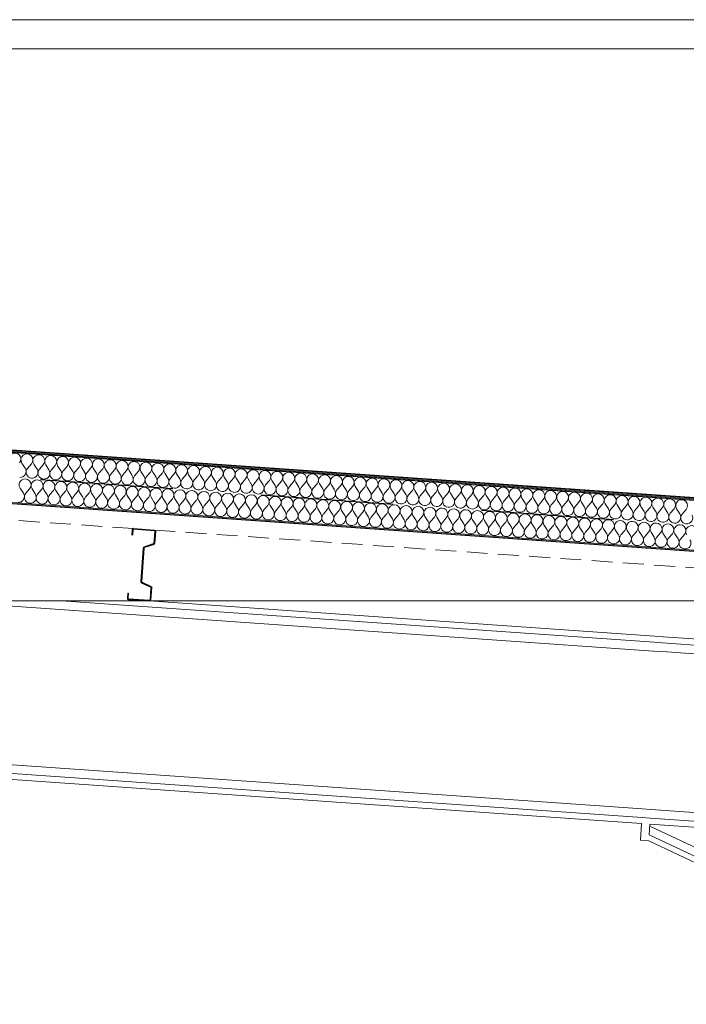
# Model space of a CAD drawing. Header units: millimetres. Extents: x 30792 to 66615, y -300 to 6970.
# Tile 42 of 58: x 60870 to 62466, y 4577 to 6935. Entities that reach past the tile are written whole.
import ezdxf

# ---------------------------------------------------------------- set-up
doc = ezdxf.new("R2010")
doc.units = ezdxf.units.MM
doc.header["$MEASUREMENT"] = 0
for name, pattern in [('Discontinu', [529.166651, 317.499995, -211.666656]), ('Pointillé', [75, 50, -25]), ('Wipeout_Contour', [1000, 0, -1000])]:
    doc.linetypes.add(name, pattern=pattern)
for name, color, linetype in [('Finitions - Etanchéité.5-Etanchéité', 7, 'Continuous'), ('Métal _ Bardage.Charp_Couv_Bard_Métal', 7, 'Continuous'), ('Métal _ Charpente Couverture.Charp_Couv_Bard_Métal', 7, 'Continuous'), ('Métal _ Charpente.Charp_Couv_Bard_Métal', 7, 'Continuous'), ('Nouveau_Métal _ Finitions.Charp_Couv_Bard_Méta', 7, 'Continuous')]:
    doc.layers.add(name, color=color, linetype=linetype)

# ---------------------------------------------------------------- blocks, each defined once
blk = doc.blocks.new('*X38')
at = {"layer": 'Finitions - Etanchéité.5-Etanchéité', "linetype": 'Continuous', "lineweight": 15, "true_color": 0x2e45b3}
blk.add_hatch(color=175, dxfattribs=at).paths.add_polyline_path([(63618.3, 5705.5), (63618.3, 5707.5), (48778.3, 6745.3), (48778.3, 6743.3)])
blk = doc.blocks.new('*X39')
at = {"layer": 'Finitions - Etanchéité.5-Etanchéité', "linetype": 'Continuous', "lineweight": 15, "true_color": 0x6a6a6a}
blk.add_hatch(color=251, dxfattribs=at).paths.add_polyline_path([(63618.3, 5707.5), (63618.3, 5709.5), (48778.3, 6747.3), (48778.3, 6745.3)])
blk = doc.blocks.new('*X40')
at = {"layer": 'Finitions - Etanchéité.5-Etanchéité', "linetype": 'Continuous', "lineweight": 15, "true_color": 0xe8e8e8}
blk.add_hatch(color=254, dxfattribs=at).paths.add_polyline_path([(63618.3, 5709.5), (63618.3, 5711.6), (48778.3, 6749.3), (48778.3, 6747.3)])
blk = doc.blocks.new('*X41')
at = {"layer": 'Finitions - Etanchéité.5-Etanchéité', "color": 2, "linetype": 'Continuous', "lineweight": 15, "true_color": 0xfee600}
for p, q in [((60875.1, 5873), (60882.9, 5861)), ((60897.9, 5871.4), (60888.6, 5860.6)), ((60903.6, 5871), (60911.4, 5859)), ((60926.4, 5869.4), (60917.1, 5858.6)), ((60932.1, 5869), (60939.9, 5857)), ((60954.9, 5867.4), (60945.6, 5856.6)), ((60960.6, 5867), (60968.4, 5855)), ((60983.4, 5865.4), (60974.1, 5854.6)), ((60989.1, 5865), (60996.9, 5853)), ((61011.9, 5863.4), (61002.6, 5852.6)), ((61017.6, 5863.1), (61025.4, 5851.1)), ((61040.4, 5861.5), (61031.1, 5850.7)), ((61046.1, 5861.1), (61053.9, 5849.1)), ((61068.9, 5859.5), (61059.6, 5848.7)), ((61074.6, 5859.1), (61082.4, 5847.1)), ((61097.4, 5857.5), (61088.1, 5846.7)), ((61103.1, 5857.1), (61110.9, 5845.1)), ((61125.9, 5855.5), (61116.6, 5844.7)), ((61131.6, 5855.1), (61139.4, 5843.1)), ((61154.4, 5853.5), (61145.1, 5842.7)), ((61160.1, 5853.1), (61167.9, 5841.1)), ((61182.9, 5851.5), (61173.6, 5840.7)), ((61188.6, 5851.1), (61196.4, 5839.1)), ((61211.4, 5849.5), (61202.1, 5838.7)), ((61217.1, 5849.1), (61224.9, 5837.1)), ((61239.9, 5847.5), (61230.6, 5836.7)), ((61245.6, 5847.1), (61253.4, 5835.1)), ((61268.4, 5845.5), (61259.1, 5834.7)), ((61274.1, 5845.1), (61281.9, 5833.1)), ((61296.9, 5843.5), (61287.6, 5832.7)), ((61302.6, 5843.1), (61310.4, 5831.1)), ((61325.4, 5841.5), (61316.1, 5830.7)), ((61331.1, 5841.1), (61338.9, 5829.1)), ((61353.9, 5839.5), (61344.6, 5828.7)), ((61359.6, 5839.1), (61367.4, 5827.1)), ((61382.4, 5837.5), (61373.1, 5826.7)), ((61388.1, 5837.1), (61395.9, 5825.1)), ((61410.9, 5835.5), (61401.6, 5824.7)), ((61416.6, 5835.1), (61424.4, 5823.1)), ((61439.4, 5833.6), (61430.1, 5822.8)), ((61445.1, 5833.2), (61452.9, 5821.2)), ((61468, 5831.6), (61458.6, 5820.8)), ((61473.7, 5831.2), (61481.4, 5819.2)), ((61496.5, 5829.6), (61487.1, 5818.8)), ((61502.2, 5829.2), (61509.9, 5817.2)), ((61525, 5827.6), (61515.6, 5816.8)), ((61530.7, 5827.2), (61538.4, 5815.2)), ((61553.5, 5825.6), (61544.1, 5814.8)), ((61559.2, 5825.2), (61566.9, 5813.2)), ((61582, 5823.6), (61572.6, 5812.8)), ((61587.7, 5823.2), (61595.4, 5811.2)), ((61610.5, 5821.6), (61601.1, 5810.8)), ((61616.2, 5821.2), (61623.9, 5809.2)), ((61639, 5819.6), (61629.6, 5808.8)), ((61644.7, 5819.2), (61652.4, 5807.2)), ((61667.5, 5817.6), (61658.1, 5806.8)), ((61673.2, 5817.2), (61680.9, 5805.2)), ((61696, 5815.6), (61686.6, 5804.8)), ((61701.7, 5815.2), (61709.4, 5803.2)), ((61724.5, 5813.6), (61715.1, 5802.8)), ((61730.2, 5813.2), (61737.9, 5801.2)), ((61753, 5811.6), (61743.6, 5800.8)), ((61758.7, 5811.2), (61766.4, 5799.2)), ((61781.5, 5809.6), (61772.1, 5798.8)), ((61787.2, 5809.2), (61794.9, 5797.2)), ((61810, 5807.6), (61800.6, 5796.8)), ((61815.7, 5807.2), (61823.4, 5795.2)), ((61838.5, 5805.7), (61829.1, 5794.8)), ((61844.2, 5805.3), (61851.9, 5793.3)), ((61867, 5803.7), (61857.6, 5792.9)), ((61872.7, 5803.3), (61880.4, 5791.3)), ((61895.5, 5801.7), (61886.1, 5790.9)), ((61901.2, 5801.3), (61908.9, 5789.3)), ((61924, 5799.7), (61914.6, 5788.9)), ((61929.7, 5799.3), (61937.4, 5787.3)), ((61952.5, 5797.7), (61943.1, 5786.9)), ((61958.2, 5797.3), (61965.9, 5785.3)), ((61981, 5795.7), (61971.6, 5784.9)), ((61986.7, 5795.3), (61994.4, 5783.3)), ((62009.5, 5793.7), (62000.1, 5782.9)), ((62015.2, 5793.3), (62022.9, 5781.3)), ((62038, 5791.7), (62028.6, 5780.9)), ((62043.7, 5791.3), (62051.4, 5779.3)), ((62066.5, 5789.7), (62057.1, 5778.9)), ((62072.2, 5789.3), (62079.9, 5777.3)), ((62095, 5787.7), (62085.6, 5776.9)), ((62100.7, 5787.3), (62108.4, 5775.3)), ((62123.5, 5785.7), (62114.1, 5774.9)), ((62129.2, 5785.3), (62136.9, 5773.3)), ((62152, 5783.7), (62142.6, 5772.9)), ((62157.7, 5783.3), (62165.4, 5771.3)), ((62180.5, 5781.7), (62171.1, 5770.9)), ((62186.2, 5781.3), (62193.9, 5769.3)), ((62209, 5779.7), (62199.7, 5768.9)), ((62214.7, 5779.3), (62222.5, 5767.3)), ((62237.5, 5777.7), (62228.2, 5766.9)), ((62243.2, 5777.3), (62251, 5765.4)), ((62266, 5775.8), (62256.7, 5765)), ((62271.7, 5775.4), (62279.5, 5763.4)), ((62294.5, 5773.8), (62285.2, 5763)), ((62300.2, 5773.4), (62308, 5761.4)), ((62323, 5771.8), (62313.7, 5761)), ((62328.7, 5771.4), (62336.5, 5759.4)), ((62351.5, 5769.8), (62342.2, 5759)), ((62357.2, 5769.4), (62365, 5757.4)), ((62380, 5767.8), (62370.7, 5757)), ((62385.7, 5767.4), (62393.5, 5755.4)), ((62408.5, 5765.8), (62399.2, 5755)), ((62414.2, 5765.4), (62422, 5753.4)), ((62437, 5763.8), (62427.7, 5753)), ((62442.7, 5763.4), (62450.5, 5751.4)), ((62465.5, 5761.8), (62456.2, 5751))]:
    blk.add_line(p, q, dxfattribs=at)
for centre, start, end in [((60858.6, 5882.8), 319.1301, 212.8699), ((60887.1, 5880.8), 319.1301, 212.8699), ((60915.6, 5878.8), 319.1301, 212.8699), ((60944.1, 5876.8), 319.1301, 212.8699), ((60972.6, 5874.8), 319.1301, 212.8699), ((61001.1, 5872.8), 319.1301, 212.8699), ((61029.6, 5870.8), 319.1301, 212.8699), ((61058.1, 5868.8), 319.1301, 212.8699), ((61086.6, 5866.8), 319.1301, 212.8699), ((61115.1, 5864.8), 319.1301, 212.8699), ((61143.6, 5862.8), 319.1301, 212.8699), ((61172.1, 5860.8), 319.1301, 212.8699), ((61200.6, 5858.8), 319.1301, 212.8699), ((60870.9, 5853.3), 266, 32.8699), ((60899.4, 5851.3), 139.1301, 266), ((60899.4, 5851.3), 266, 32.8699), ((60927.9, 5849.3), 139.1301, 266), ((60927.9, 5849.3), 266, 32.8699), ((60956.4, 5847.3), 139.1301, 266), ((60956.4, 5847.3), 266, 32.8699), ((60984.9, 5845.3), 139.1301, 266), ((60984.9, 5845.3), 266, 32.8699), ((61013.4, 5843.3), 139.1301, 266), ((61013.4, 5843.3), 266, 32.8699), ((61041.9, 5841.3), 139.1301, 266), ((61041.9, 5841.3), 266, 32.8699), ((61070.4, 5839.3), 139.1301, 266), ((61229.1, 5856.9), 319.1301, 212.8699), ((61257.6, 5854.9), 319.1301, 212.8699), ((61286.1, 5852.9), 319.1301, 212.8699), ((61314.6, 5850.9), 319.1301, 212.8699), ((61343.1, 5848.9), 319.1301, 212.8699), ((61371.6, 5846.9), 319.1301, 212.8699), ((61400.1, 5844.9), 319.1301, 212.8699), ((61428.6, 5842.9), 319.1301, 212.8699), ((61457.1, 5840.9), 319.1301, 212.8699), ((61485.6, 5838.9), 319.1301, 212.8699), ((61514.2, 5836.9), 319.1301, 212.8699), ((61542.7, 5834.9), 319.1301, 212.8699), ((61070.4, 5839.3), 266, 32.8699), ((61098.9, 5837.3), 139.1301, 266), ((61098.9, 5837.3), 266, 32.8699), ((61127.4, 5835.3), 139.1301, 266), ((61127.4, 5835.3), 266, 32.8699), ((61155.9, 5833.3), 139.1301, 266), ((61155.9, 5833.3), 266, 32.8699), ((61184.4, 5831.3), 139.1301, 266), ((61184.4, 5831.3), 266, 32.8699), ((61212.9, 5829.3), 139.1301, 266), ((61212.9, 5829.3), 266, 32.8699), ((61241.4, 5827.4), 139.1301, 266), ((61241.4, 5827.4), 266, 32.8699), ((61269.9, 5825.4), 139.1301, 266), ((61269.9, 5825.4), 266, 32.8699), ((61298.4, 5823.4), 139.1301, 266), ((61298.4, 5823.4), 266, 32.8699), ((61326.9, 5821.4), 139.1301, 266), ((61326.9, 5821.4), 266, 32.8699), ((61355.4, 5819.4), 139.1301, 266), ((61355.4, 5819.4), 266, 32.8699), ((61383.9, 5817.4), 139.1301, 266), ((61383.9, 5817.4), 266, 32.8699), ((61412.4, 5815.4), 139.1301, 266), ((61571.2, 5832.9), 319.1301, 212.8699), ((61599.7, 5830.9), 319.1301, 212.8699), ((61628.2, 5828.9), 319.1301, 212.8699), ((61656.7, 5827), 319.1301, 212.8699), ((61685.2, 5825), 319.1301, 212.8699), ((61713.7, 5823), 319.1301, 212.8699), ((61742.2, 5821), 319.1301, 212.8699), ((61770.7, 5819), 319.1301, 212.8699), ((61799.2, 5817), 319.1301, 212.8699), ((61827.7, 5815), 319.1301, 212.8699), ((61856.2, 5813), 319.1301, 212.8699), ((61884.7, 5811), 319.1301, 212.8699), ((61412.4, 5815.4), 266, 32.8699), ((61440.9, 5813.4), 139.1301, 266), ((61440.9, 5813.4), 266, 32.8699), ((61469.4, 5811.4), 139.1301, 266), ((61469.4, 5811.4), 266, 32.8699), ((61497.9, 5809.4), 139.1301, 266), ((61497.9, 5809.4), 266, 32.8699), ((61526.4, 5807.4), 139.1301, 266), ((61526.4, 5807.4), 266, 32.8699), ((61554.9, 5805.4), 139.1301, 266), ((61554.9, 5805.4), 266, 32.8699), ((61583.4, 5803.4), 139.1301, 266), ((61583.4, 5803.4), 266, 32.8699), ((61611.9, 5801.4), 139.1301, 266), ((61611.9, 5801.4), 266, 32.8699), ((61640.4, 5799.5), 139.1301, 266), ((61640.4, 5799.5), 266, 32.8699), ((61668.9, 5797.5), 139.1301, 266), ((61668.9, 5797.5), 266, 32.8699), ((61697.4, 5795.5), 139.1301, 266), ((61697.4, 5795.5), 266, 32.8699), ((61725.9, 5793.5), 139.1301, 266), ((61725.9, 5793.5), 266, 32.8699), ((61754.4, 5791.5), 139.1301, 266), ((61913.2, 5809), 319.1301, 212.8699), ((61941.7, 5807), 319.1301, 212.8699), ((61970.2, 5805), 319.1301, 212.8699), ((61998.7, 5803), 319.1301, 212.8699), ((62027.2, 5801), 319.1301, 212.8699), ((62055.7, 5799.1), 319.1301, 212.8699), ((62084.2, 5797.1), 319.1301, 212.8699), ((62112.7, 5795.1), 319.1301, 212.8699), ((62141.2, 5793.1), 319.1301, 212.8699), ((62169.7, 5791.1), 319.1301, 212.8699), ((62198.2, 5789.1), 319.1301, 212.8699), ((62226.7, 5787.1), 319.1301, 212.8699), ((61754.4, 5791.5), 266, 32.8699), ((61782.9, 5789.5), 139.1301, 266), ((61782.9, 5789.5), 266, 32.8699), ((61811.4, 5787.5), 139.1301, 266), ((61811.4, 5787.5), 266, 32.8699), ((61839.9, 5785.5), 139.1301, 266), ((61839.9, 5785.5), 266, 32.8699), ((61868.4, 5783.5), 139.1301, 266), ((61868.4, 5783.5), 266, 32.8699), ((61896.9, 5781.5), 139.1301, 266), ((61896.9, 5781.5), 266, 32.8699), ((61925.4, 5779.5), 139.1301, 266), ((61925.4, 5779.5), 266, 32.8699), ((61953.9, 5777.5), 139.1301, 266), ((61953.9, 5777.5), 266, 32.8699), ((61982.4, 5775.5), 139.1301, 266), ((61982.4, 5775.5), 266, 32.8699), ((62010.9, 5773.5), 139.1301, 266), ((62010.9, 5773.5), 266, 32.8699), ((62039.4, 5771.5), 139.1301, 266), ((62039.4, 5771.5), 266, 32.8699), ((62067.9, 5769.6), 139.1301, 266), ((62067.9, 5769.6), 266, 32.8699), ((62096.4, 5767.6), 139.1301, 266), ((62255.2, 5785.1), 319.1301, 212.8699), ((62283.7, 5783.1), 319.1301, 212.8699), ((62312.2, 5781.1), 319.1301, 212.8699), ((62340.7, 5779.1), 319.1301, 212.8699), ((62369.2, 5777.1), 319.1301, 212.8699), ((62397.7, 5775.1), 319.1301, 212.8699), ((62426.2, 5773.1), 319.1301, 212.8699), ((62454.7, 5771.2), 319.1301, 212.8699), ((62096.4, 5767.6), 266, 32.8699), ((62124.9, 5765.6), 139.1301, 266), ((62124.9, 5765.6), 266, 32.8699), ((62153.4, 5763.6), 139.1301, 266), ((62153.4, 5763.6), 266, 32.8699), ((62182, 5761.6), 139.1301, 266), ((62182, 5761.6), 266, 32.8699), ((62210.5, 5759.6), 139.1301, 266), ((62210.5, 5759.6), 266, 32.8699), ((62239, 5757.6), 139.1301, 266), ((62239, 5757.6), 266, 32.8699), ((62267.5, 5755.6), 139.1301, 266), ((62267.5, 5755.6), 266, 32.8699), ((62296, 5753.6), 139.1301, 266), ((62296, 5753.6), 266, 32.8699), ((62324.5, 5751.6), 139.1301, 266), ((62324.5, 5751.6), 266, 32.8699), ((62353, 5749.6), 139.1301, 266), ((62353, 5749.6), 266, 32.8699), ((62381.5, 5747.6), 139.1301, 266), ((62381.5, 5747.6), 266, 32.8699), ((62410, 5745.6), 139.1301, 266), ((62410, 5745.6), 266, 32.8699), ((62438.5, 5743.6), 139.1301, 266), ((62438.5, 5743.6), 266, 32.8699), ((62467, 5741.7), 139.1301, 266), ((62467, 5741.7), 266, 32.8699)]:
    blk.add_arc(centre, 14.3, start, end, dxfattribs=at)
blk = doc.blocks.new('*X42')
at = {"layer": 'Finitions - Etanchéité.5-Etanchéité', "color": 2, "linetype": 'Continuous', "lineweight": 15, "true_color": 0xfee600}
for p, q in [((60870.9, 5813.2), (60878.7, 5801.2)), ((60893.7, 5811.6), (60884.4, 5800.8)), ((60899.4, 5811.2), (60907.2, 5799.2)), ((60922.2, 5809.6), (60912.9, 5798.8)), ((60927.9, 5809.2), (60935.7, 5797.2)), ((60950.7, 5807.6), (60941.4, 5796.8)), ((60956.4, 5807.2), (60964.2, 5795.2)), ((60979.2, 5805.6), (60969.9, 5794.8)), ((60984.9, 5805.2), (60992.7, 5793.2)), ((61007.7, 5803.6), (60998.4, 5792.8)), ((61013.4, 5803.2), (61021.2, 5791.2)), ((61036.2, 5801.6), (61026.9, 5790.8)), ((61041.9, 5801.2), (61049.7, 5789.2)), ((61064.7, 5799.6), (61055.4, 5788.8)), ((61070.4, 5799.2), (61078.2, 5787.2)), ((61093.2, 5797.6), (61083.9, 5786.8)), ((61098.9, 5797.2), (61106.7, 5785.2)), ((61121.7, 5795.6), (61112.4, 5784.8)), ((61127.4, 5795.2), (61135.2, 5783.2)), ((61150.2, 5793.6), (61140.9, 5782.8)), ((61155.9, 5793.2), (61163.7, 5781.2)), ((61178.7, 5791.6), (61169.4, 5780.8)), ((61184.4, 5791.2), (61192.2, 5779.2)), ((61207.2, 5789.6), (61197.9, 5778.8)), ((61212.9, 5789.2), (61220.7, 5777.2)), ((61235.8, 5787.7), (61226.4, 5776.8)), ((61241.5, 5787.3), (61249.2, 5775.3)), ((61264.3, 5785.7), (61254.9, 5774.9)), ((61270, 5785.3), (61277.7, 5773.3)), ((61292.8, 5783.7), (61283.4, 5772.9)), ((61298.5, 5783.3), (61306.2, 5771.3)), ((61321.3, 5781.7), (61311.9, 5770.9)), ((61327, 5781.3), (61334.7, 5769.3)), ((61349.8, 5779.7), (61340.4, 5768.9)), ((61355.5, 5779.3), (61363.2, 5767.3)), ((61378.3, 5777.7), (61368.9, 5766.9)), ((61384, 5777.3), (61391.7, 5765.3)), ((61406.8, 5775.7), (61397.4, 5764.9)), ((61412.5, 5775.3), (61420.2, 5763.3)), ((61435.3, 5773.7), (61425.9, 5762.9)), ((61441, 5773.3), (61448.7, 5761.3)), ((61463.8, 5771.7), (61454.4, 5760.9)), ((61469.5, 5771.3), (61477.2, 5759.3)), ((61492.3, 5769.7), (61482.9, 5758.9)), ((61498, 5769.3), (61505.7, 5757.3)), ((61520.8, 5767.7), (61511.4, 5756.9)), ((61526.5, 5767.3), (61534.2, 5755.3)), ((61549.3, 5765.7), (61539.9, 5754.9)), ((61555, 5765.3), (61562.7, 5753.3)), ((61577.8, 5763.7), (61568.4, 5752.9)), ((61583.5, 5763.3), (61591.2, 5751.3)), ((61606.3, 5761.7), (61596.9, 5750.9)), ((61612, 5761.3), (61619.7, 5749.3)), ((61634.8, 5759.7), (61625.4, 5748.9)), ((61640.5, 5759.3), (61648.2, 5747.4)), ((61663.3, 5757.8), (61653.9, 5747)), ((61669, 5757.4), (61676.7, 5745.4)), ((61691.8, 5755.8), (61682.4, 5745)), ((61697.5, 5755.4), (61705.2, 5743.4)), ((61720.3, 5753.8), (61710.9, 5743)), ((61726, 5753.4), (61733.7, 5741.4)), ((61748.8, 5751.8), (61739.4, 5741)), ((61754.5, 5751.4), (61762.2, 5739.4)), ((61777.3, 5749.8), (61767.9, 5739)), ((61783, 5749.4), (61790.7, 5737.4)), ((61805.8, 5747.8), (61796.4, 5737)), ((61811.5, 5747.4), (61819.2, 5735.4)), ((61834.3, 5745.8), (61824.9, 5735)), ((61840, 5745.4), (61847.7, 5733.4)), ((61862.8, 5743.8), (61853.4, 5733)), ((61868.5, 5743.4), (61876.2, 5731.4)), ((61891.3, 5741.8), (61881.9, 5731)), ((61897, 5741.4), (61904.7, 5729.4)), ((61919.8, 5739.8), (61910.4, 5729)), ((61925.5, 5739.4), (61933.2, 5727.4)), ((61948.3, 5737.8), (61938.9, 5727)), ((61954, 5737.4), (61961.7, 5725.4)), ((61976.8, 5735.8), (61967.5, 5725)), ((61982.5, 5735.4), (61990.3, 5723.4)), ((62005.3, 5733.8), (61996, 5723)), ((62011, 5733.4), (62018.8, 5721.4)), ((62033.8, 5731.8), (62024.5, 5721)), ((62039.5, 5731.4), (62047.3, 5719.4)), ((62062.3, 5729.9), (62053, 5719)), ((62068, 5729.5), (62075.8, 5717.5)), ((62090.8, 5727.9), (62081.5, 5717.1)), ((62096.5, 5727.5), (62104.3, 5715.5)), ((62119.3, 5725.9), (62110, 5715.1)), ((62125, 5725.5), (62132.8, 5713.5)), ((62147.8, 5723.9), (62138.5, 5713.1)), ((62153.5, 5723.5), (62161.3, 5711.5)), ((62176.3, 5721.9), (62167, 5711.1)), ((62182, 5721.5), (62189.8, 5709.5)), ((62204.8, 5719.9), (62195.5, 5709.1)), ((62210.5, 5719.5), (62218.3, 5707.5)), ((62233.3, 5717.9), (62224, 5707.1)), ((62239, 5717.5), (62246.8, 5705.5)), ((62261.8, 5715.9), (62252.5, 5705.1)), ((62267.5, 5715.5), (62275.3, 5703.5)), ((62290.3, 5713.9), (62281, 5703.1)), ((62296, 5713.5), (62303.8, 5701.5)), ((62318.8, 5711.9), (62309.5, 5701.1)), ((62324.5, 5711.5), (62332.3, 5699.5)), ((62347.3, 5709.9), (62338, 5699.1)), ((62353, 5709.5), (62360.8, 5697.5)), ((62375.8, 5707.9), (62366.5, 5697.1)), ((62381.5, 5707.5), (62389.3, 5695.5)), ((62404.3, 5705.9), (62395, 5695.1)), ((62410, 5705.5), (62417.8, 5693.5)), ((62432.8, 5703.9), (62423.5, 5693.1)), ((62438.5, 5703.5), (62446.3, 5691.5)), ((62461.3, 5701.9), (62452, 5691.1))]:
    blk.add_line(p, q, dxfattribs=at)
for centre, start, end in [((60882.9, 5820.9), 319.1301, 212.8699), ((60911.4, 5818.9), 319.1301, 212.8699), ((60939.9, 5816.9), 319.1301, 212.8699), ((60968.4, 5814.9), 319.1301, 212.8699), ((60996.9, 5812.9), 319.1301, 212.8699), ((61025.4, 5810.9), 319.1301, 212.8699), ((60866.7, 5793.4), 266, 32.8699), ((60895.2, 5791.4), 139.1301, 266), ((61053.9, 5809), 319.1301, 212.8699), ((61082.4, 5807), 319.1301, 212.8699), ((61110.9, 5805), 319.1301, 212.8699), ((61139.4, 5803), 319.1301, 212.8699), ((61167.9, 5801), 319.1301, 212.8699), ((61196.4, 5799), 319.1301, 212.8699), ((61224.9, 5797), 319.1301, 212.8699), ((61253.4, 5795), 319.1301, 212.8699), ((61282, 5793), 319.1301, 212.8699), ((61310.5, 5791), 319.1301, 212.8699), ((61339, 5789), 319.1301, 212.8699), ((61367.5, 5787), 319.1301, 212.8699), ((60895.2, 5791.4), 266, 32.8699), ((60923.7, 5789.4), 139.1301, 266), ((60923.7, 5789.4), 266, 32.8699), ((60952.2, 5787.4), 139.1301, 266), ((60952.2, 5787.4), 266, 32.8699), ((60980.7, 5785.4), 139.1301, 266), ((60980.7, 5785.4), 266, 32.8699), ((61009.2, 5783.4), 139.1301, 266), ((61009.2, 5783.4), 266, 32.8699), ((61037.7, 5781.5), 139.1301, 266), ((61037.7, 5781.5), 266, 32.8699), ((61066.2, 5779.5), 139.1301, 266), ((61066.2, 5779.5), 266, 32.8699), ((61094.7, 5777.5), 139.1301, 266), ((61094.7, 5777.5), 266, 32.8699), ((61123.2, 5775.5), 139.1301, 266), ((61123.2, 5775.5), 266, 32.8699), ((61151.7, 5773.5), 139.1301, 266), ((61151.7, 5773.5), 266, 32.8699), ((61180.2, 5771.5), 139.1301, 266), ((61180.2, 5771.5), 266, 32.8699), ((61208.7, 5769.5), 139.1301, 266), ((61208.7, 5769.5), 266, 32.8699), ((61237.2, 5767.5), 139.1301, 266), ((61396, 5785), 319.1301, 212.8699), ((61424.5, 5783), 319.1301, 212.8699), ((61453, 5781.1), 319.1301, 212.8699), ((61481.5, 5779.1), 319.1301, 212.8699), ((61510, 5777.1), 319.1301, 212.8699), ((61538.5, 5775.1), 319.1301, 212.8699), ((61567, 5773.1), 319.1301, 212.8699), ((61595.5, 5771.1), 319.1301, 212.8699), ((61624, 5769.1), 319.1301, 212.8699), ((61652.5, 5767.1), 319.1301, 212.8699), ((61681, 5765.1), 319.1301, 212.8699), ((61709.5, 5763.1), 319.1301, 212.8699), ((61237.2, 5767.5), 266, 32.8699), ((61265.7, 5765.5), 139.1301, 266), ((61265.7, 5765.5), 266, 32.8699), ((61294.2, 5763.5), 139.1301, 266), ((61294.2, 5763.5), 266, 32.8699), ((61322.7, 5761.5), 139.1301, 266), ((61322.7, 5761.5), 266, 32.8699), ((61351.2, 5759.5), 139.1301, 266), ((61351.2, 5759.5), 266, 32.8699), ((61379.7, 5757.5), 139.1301, 266), ((61379.7, 5757.5), 266, 32.8699), ((61408.2, 5755.5), 139.1301, 266), ((61408.2, 5755.5), 266, 32.8699), ((61436.7, 5753.5), 139.1301, 266), ((61436.7, 5753.5), 266, 32.8699), ((61465.2, 5751.6), 139.1301, 266), ((61465.2, 5751.6), 266, 32.8699), ((61493.7, 5749.6), 139.1301, 266), ((61493.7, 5749.6), 266, 32.8699), ((61522.2, 5747.6), 139.1301, 266), ((61522.2, 5747.6), 266, 32.8699), ((61550.7, 5745.6), 139.1301, 266), ((61550.7, 5745.6), 266, 32.8699), ((61738, 5761.1), 319.1301, 212.8699), ((61766.5, 5759.1), 319.1301, 212.8699), ((61795, 5757.1), 319.1301, 212.8699), ((61823.5, 5755.1), 319.1301, 212.8699), ((61852, 5753.2), 319.1301, 212.8699), ((61880.5, 5751.2), 319.1301, 212.8699), ((61909, 5749.2), 319.1301, 212.8699), ((61937.5, 5747.2), 319.1301, 212.8699), ((61966, 5745.2), 319.1301, 212.8699), ((61994.5, 5743.2), 319.1301, 212.8699), ((62023, 5741.2), 319.1301, 212.8699), ((62051.5, 5739.2), 319.1301, 212.8699), ((61579.2, 5743.6), 139.1301, 266), ((61579.2, 5743.6), 266, 32.8699), ((61607.7, 5741.6), 139.1301, 266), ((61607.7, 5741.6), 266, 32.8699), ((61636.2, 5739.6), 139.1301, 266), ((61636.2, 5739.6), 266, 32.8699), ((61664.7, 5737.6), 139.1301, 266), ((61664.7, 5737.6), 266, 32.8699), ((61693.2, 5735.6), 139.1301, 266), ((61693.2, 5735.6), 266, 32.8699), ((61721.7, 5733.6), 139.1301, 266), ((61721.7, 5733.6), 266, 32.8699), ((61750.2, 5731.6), 139.1301, 266), ((61750.2, 5731.6), 266, 32.8699), ((61778.7, 5729.6), 139.1301, 266), ((61778.7, 5729.6), 266, 32.8699), ((61807.2, 5727.6), 139.1301, 266), ((61807.2, 5727.6), 266, 32.8699), ((61835.7, 5725.6), 139.1301, 266), ((61835.7, 5725.6), 266, 32.8699), ((61864.2, 5723.7), 139.1301, 266), ((61864.2, 5723.7), 266, 32.8699), ((61892.7, 5721.7), 139.1301, 266), ((62080, 5737.2), 319.1301, 212.8699), ((62108.5, 5735.2), 319.1301, 212.8699), ((62137, 5733.2), 319.1301, 212.8699), ((62165.5, 5731.2), 319.1301, 212.8699), ((62194, 5729.2), 319.1301, 212.8699), ((62222.5, 5727.2), 319.1301, 212.8699), ((62251, 5725.2), 319.1301, 212.8699), ((62279.5, 5723.3), 319.1301, 212.8699), ((62308, 5721.3), 319.1301, 212.8699), ((62336.5, 5719.3), 319.1301, 212.8699), ((62365, 5717.3), 319.1301, 212.8699), ((61892.7, 5721.7), 266, 32.8699), ((61921.2, 5719.7), 139.1301, 266), ((61921.2, 5719.7), 266, 32.8699), ((61949.8, 5717.7), 139.1301, 266), ((61949.8, 5717.7), 266, 32.8699), ((61978.3, 5715.7), 139.1301, 266), ((61978.3, 5715.7), 266, 32.8699), ((62006.8, 5713.7), 139.1301, 266), ((62006.8, 5713.7), 266, 32.8699), ((62035.3, 5711.7), 139.1301, 266), ((62035.3, 5711.7), 266, 32.8699), ((62063.8, 5709.7), 139.1301, 266), ((62063.8, 5709.7), 266, 32.8699), ((62092.3, 5707.7), 139.1301, 266), ((62092.3, 5707.7), 266, 32.8699), ((62120.8, 5705.7), 139.1301, 266), ((62120.8, 5705.7), 266, 32.8699), ((62149.3, 5703.7), 139.1301, 266), ((62149.3, 5703.7), 266, 32.8699), ((62177.8, 5701.7), 139.1301, 266), ((62177.8, 5701.7), 266, 32.8699), ((62206.3, 5699.7), 139.1301, 266), ((62206.3, 5699.7), 266, 32.8699), ((62234.8, 5697.7), 139.1301, 266), ((62393.5, 5715.3), 319.1301, 212.8699), ((62422, 5713.3), 319.1301, 212.8699), ((62450.5, 5711.3), 319.1301, 212.8699), ((62479, 5709.3), 319.1301, 212.8699), ((62234.8, 5697.7), 266, 32.8699), ((62263.3, 5695.8), 139.1301, 266), ((62263.3, 5695.8), 266, 32.8699), ((62291.8, 5693.8), 139.1301, 266), ((62291.8, 5693.8), 266, 32.8699), ((62320.3, 5691.8), 139.1301, 266), ((62320.3, 5691.8), 266, 32.8699), ((62348.8, 5689.8), 139.1301, 266), ((62348.8, 5689.8), 266, 32.8699), ((62377.3, 5687.8), 139.1301, 266), ((62377.3, 5687.8), 266, 32.8699), ((62405.8, 5685.8), 139.1301, 266), ((62405.8, 5685.8), 266, 32.8699), ((62434.3, 5683.8), 139.1301, 266), ((62434.3, 5683.8), 266, 32.8699), ((62462.8, 5681.8), 139.1301, 266), ((62462.8, 5681.8), 266, 32.8699)]:
    blk.add_arc(centre, 14.3, start, end, dxfattribs=at)
blk = doc.blocks.new('Élément de coupe_34')
at = {"layer": 'Finitions - Etanchéité.5-Etanchéité', "linetype": 'Continuous', "lineweight": 15, "true_color": 0x3e35cc}
blk.add_hatch(color=182, dxfattribs=at).paths.add_polyline_path([(63618.3, 5583.2), (63618.3, 5585.2), (48778.3, 6623), (48778.3, 6621)])
at = {"layer": 'Finitions - Etanchéité.5-Etanchéité', "linetype": 'Continuous', "lineweight": 15, "true_color": 0x2e45b3}
h = blk.add_hatch(dxfattribs=at)
h.set_pattern_fill('Acier', color=175, style=0, pattern_type=2)
h.set_pattern_definition([(41, (0, 0), (-73.80664, 84.90483), []), (41, (-24.6, 28.3), (-73.80664, 84.90483), [])])
h.paths.add_polyline_path([(63618.3, 5582.3), (63618.3, 5583.2), (48778.3, 6621), (48778.3, 6620.1)])
at = {"layer": 'Finitions - Etanchéité.5-Etanchéité', "lineweight": 0}
for name in ['*X40', '*X39', '*X38']:
    blk.add_blockref(name, (0, 0), dxfattribs=at)
at = {"color": 254, "linetype": 'Wipeout_Contour', "lineweight": 0, "ltscale": 226218.050054}
blk.add_wipeout([(63618.3, 5645.4), (63618.3, 5705.5), (48778.3, 6743.3), (48778.3, 6683.1)], dxfattribs=at).dxf.layer = 'Finitions - Etanchéité.5-Etanchéité'
at = {"layer": 'Finitions - Etanchéité.5-Etanchéité', "lineweight": 0}
blk.add_blockref('*X41', (0, 0), dxfattribs=at)
at = {"color": 254, "linetype": 'Wipeout_Contour', "lineweight": 0, "ltscale": 226191.088457}
blk.add_wipeout([(63618.3, 5585.2), (63618.3, 5645.4), (48778.3, 6683.1), (48778.3, 6623)], dxfattribs=at).dxf.layer = 'Finitions - Etanchéité.5-Etanchéité'
at = {"layer": 'Finitions - Etanchéité.5-Etanchéité', "color": 7, "linetype": 'Continuous', "lineweight": 25}
for p, q in [((48778.3, 6749.3), (63618.3, 5711.6)), ((48778.3, 6743.3), (63618.3, 5705.5))]:
    blk.add_line(p, q, dxfattribs=at)
at = {"layer": 'Finitions - Etanchéité.5-Etanchéité', "color": 7, "linetype": 'Continuous', "lineweight": 15}
for p, q in [((48778.3, 6747.3), (63618.3, 5709.5)), ((48778.3, 6745.3), (63618.3, 5707.5)), ((48778.3, 6623), (63618.3, 5585.2)), ((48778.3, 6621), (63618.3, 5583.2)), ((48778.3, 6620.1), (63618.3, 5582.3))]:
    blk.add_line(p, q, dxfattribs=at)
at = {"layer": 'Finitions - Etanchéité.5-Etanchéité', "color": 7, "linetype": 'Discontinu', "lineweight": 25}
blk.add_line((48778.3, 6683.1), (63618.3, 5645.4), dxfattribs=at)
at = {"layer": 'Finitions - Etanchéité.5-Etanchéité', "color": 251, "linetype": 'Pointillé', "lineweight": 15, "true_color": 0x6a6a6a}
for p, q in [((59745.6, 5813.9), (61142.2, 5716.3)), ((61192.1, 5712.8), (62588.7, 5615.1))]:
    blk.add_line(p, q, dxfattribs=at)
at = {"layer": 'Finitions - Etanchéité.5-Etanchéité', "lineweight": 0}
blk.add_blockref('*X42', (0, 0), dxfattribs=at)
blk = doc.blocks.new('Élément de coupe_72')
at = {"layer": 'Métal _ Charpente Couverture.Charp_Couv_Bard_Métal', "linetype": 'Continuous', "lineweight": 15, "true_color": 0x2e45b3}
h = blk.add_hatch(dxfattribs=at)
h.set_pattern_fill('Acier', color=175, style=0, pattern_type=2)
h.set_pattern_definition([(135, (0, 0), (79.54951, 79.54951), []), (135, (-26.52, -26.52), (79.54951, 79.54951), [])])
h.paths.add_polyline_path([(61142.2, 5716.3), (61140, 5715.6), (61139, 5713.5), (61138.2, 5701.5), (61139.7, 5701.4), (61140.5, 5713.4), (61141, 5714.4), (61142.1, 5714.8), (61192, 5711.3), (61193, 5710.8), (61193.4, 5709.7), (61191.4, 5680.8), (61191, 5680), (61190.3, 5679.5), (61167.6, 5672.2), (61166.1, 5671.2), (61165.5, 5669.5), (61159.9, 5589.8), (61160.3, 5588), (61161.6, 5586.8), (61183.1, 5576.5), (61183.8, 5575.9), (61184, 5575), (61181.9, 5546.1), (61181.4, 5545.1), (61180.3, 5544.7), (61130.5, 5548.2), (61129.4, 5548.7), (61129.1, 5549.8), (61129.9, 5561.8), (61128.4, 5561.9), (61127.6, 5549.9), (61128.3, 5547.7), (61130.4, 5546.7), (61180.2, 5543.2), (61182.4, 5543.9), (61183.4, 5546), (61185.5, 5574.9), (61185.1, 5576.6), (61183.8, 5577.8), (61162.3, 5588.2), (61161.6, 5588.8), (61161.4, 5589.7), (61167, 5669.4), (61167.3, 5670.2), (61168, 5670.8), (61190.8, 5678.1), (61192.2, 5679.1), (61192.9, 5680.7), (61194.9, 5709.6), (61194.2, 5711.8), (61192.1, 5712.8)])
at = {"layer": 'Métal _ Charpente Couverture.Charp_Couv_Bard_Métal', "color": 7, "linetype": 'Continuous', "lineweight": 25}
for p, q in [((61142.2, 5716.3), (61140, 5715.6)), ((61142.2, 5716.3), (61192.1, 5712.8)), ((61192.1, 5712.8), (61194.2, 5711.8)), ((61138.2, 5701.5), (61139.7, 5701.4)), ((61128.4, 5561.9), (61129.9, 5561.8))]:
    blk.add_line(p, q, dxfattribs=at)
at = {"layer": 'Métal _ Charpente Couverture.Charp_Couv_Bard_Métal', "color": 7, "linetype": 'Continuous', "lineweight": 25, "flags": 128}
for points in [[(61140, 5715.6), (61139, 5713.5), (61138.2, 5701.5)], [(61141, 5714.4), (61140.5, 5713.4), (61139.7, 5701.4)], [(61193, 5710.8), (61192, 5711.3), (61142.1, 5714.8), (61141, 5714.4)], [(61193, 5710.8), (61193.4, 5709.7), (61191.4, 5680.8), (61191, 5680)], [(61194.2, 5711.8), (61194.9, 5709.6), (61192.9, 5680.7), (61192.2, 5679.1)], [(61166.1, 5671.2), (61165.5, 5669.5), (61159.9, 5589.8), (61160.3, 5588)], [(61167.3, 5670.2), (61167, 5669.4), (61161.4, 5589.7), (61161.6, 5588.8)], [(61191, 5680), (61190.3, 5679.5), (61167.6, 5672.2), (61166.1, 5671.2)], [(61192.2, 5679.1), (61190.8, 5678.1), (61168, 5670.8), (61167.3, 5670.2)], [(61161.6, 5588.8), (61162.3, 5588.2), (61183.8, 5577.8), (61185.1, 5576.6)], [(61160.3, 5588), (61161.6, 5586.8), (61183.1, 5576.5), (61183.8, 5575.9)], [(61183.8, 5575.9), (61184, 5575), (61181.9, 5546.1), (61181.4, 5545.1)], [(61185.1, 5576.6), (61185.5, 5574.9), (61183.4, 5546), (61182.4, 5543.9)], [(61128.4, 5561.9), (61127.6, 5549.9), (61128.3, 5547.7)], [(61128.3, 5547.7), (61130.4, 5546.7), (61180.2, 5543.2), (61182.4, 5543.9)], [(61129.9, 5561.8), (61129.1, 5549.8), (61129.4, 5548.7)], [(61129.4, 5548.7), (61130.5, 5548.2), (61180.3, 5544.7), (61181.4, 5545.1)]]:
    blk.add_lwpolyline(points, dxfattribs=at)
blk = doc.blocks.new('Élément de coupe_81')
at = {"layer": 'Nouveau_Métal _ Finitions.Charp_Couv_Bard_Méta', "color": 7, "linetype": 'Continuous', "lineweight": 15}
for p, q in [((63489.3, 6935), (60507.5, 6935)), ((63489.3, 6865), (60507.5, 6865))]:
    blk.add_line(p, q, dxfattribs=at)
blk = doc.blocks.new('Élément de coupe_83')
at = {"layer": 'Métal _ Bardage.Charp_Couv_Bard_Métal', "color": 7, "linetype": 'Continuous', "lineweight": 15}
for p, q in [((60637.6, 5751.6), (60637.6, 5543.3)), ((61179, 5543.3), (60637.6, 5543.3)), ((62610.2, 5543.3), (61180.5, 5543.3)), ((63518.4, 5543.3), (62611.7, 5543.3))]:
    blk.add_line(p, q, dxfattribs=at)
blk = doc.blocks.new('Élément de coupe_106')
at = {"layer": 'Métal _ Charpente.Charp_Couv_Bard_Métal', "color": 7, "linetype": 'Continuous', "lineweight": 15}
for p, q in [((62576.8, 5445.6), (62410.3, 5457.2)), ((63208.3, 5386.8), (62409.3, 5442.6)), ((63208.3, 5401.4), (62626.7, 5442.1)), ((63208.3, 5365.7), (62407.8, 5421.7)), ((63208.3, 4964.9), (62379.9, 5022.9)), ((63208.3, 4986), (62381.4, 5043.8)), ((63208.3, 4613.8), (62378.6, 5003.9)), ((63208.3, 4950.3), (62378.9, 5008.3)), ((63208.3, 4592.1), (62377.1, 4983)), ((63208.3, 4577.1), (62376.1, 4968.4))]:
    blk.add_line(p, q, dxfattribs=at)
blk = doc.blocks.new('Élément de coupe_107')
at = {"layer": 'Métal _ Charpente.Charp_Couv_Bard_Métal', "color": 7, "linetype": 'Continuous', "lineweight": 15}
for p, q in [((62390.3, 5458.6), (62410.3, 5457.2)), ((62389.3, 5444), (62409.3, 5442.6)), ((62387.8, 5423.1), (62407.8, 5421.7)), ((62360, 5024.3), (62379.9, 5022.9)), ((62361.4, 5045.2), (62381.4, 5043.8)), ((62358.9, 5009.7), (62356.1, 4969.8)), ((62378.9, 5008.3), (62377.1, 4983)), ((62356.1, 4969.8), (62376.1, 4968.4))]:
    blk.add_line(p, q, dxfattribs=at)
blk = doc.blocks.new('Élément de coupe_108')
at = {"layer": 'Métal _ Charpente.Charp_Couv_Bard_Métal', "color": 7, "linetype": 'Continuous', "lineweight": 15}
for p, q in [((49687.1, 5931.5), (62361.4, 5045.2)), ((49684.6, 5896), (62358.9, 5009.7)), ((49685.6, 5910.5), (62360, 5024.3)), ((60668.7, 5543.3), (62387.8, 5423.1)), ((60969.7, 5543.3), (62389.3, 5444)), ((61180.2, 5543.2), (62390.3, 5458.6))]:
    blk.add_line(p, q, dxfattribs=at)

msp = doc.modelspace()

# ---------------------------------------------------------------- block references
at = {"layer": 'Finitions - Etanchéité.5-Etanchéité', "lineweight": 0}
msp.add_blockref('Élément de coupe_34', (0, 0), dxfattribs=at)
at = {"layer": 'Métal _ Charpente.Charp_Couv_Bard_Métal', "lineweight": 0}
for name in ['Élément de coupe_107', 'Élément de coupe_106']:
    msp.add_blockref(name, (0, 0), dxfattribs=at)
at = {"layer": 'Nouveau_Métal _ Finitions.Charp_Couv_Bard_Méta', "lineweight": 0}
msp.add_blockref('Élément de coupe_81', (0, 0), dxfattribs=at)

# ---------------------------------------------------------------- next in the draw order: block references
at = {"layer": 'Métal _ Bardage.Charp_Couv_Bard_Métal', "lineweight": 0}
msp.add_blockref('Élément de coupe_83', (0, 0), dxfattribs=at)
at = {"layer": 'Métal _ Charpente Couverture.Charp_Couv_Bard_Métal', "lineweight": 0}
msp.add_blockref('Élément de coupe_72', (0, 0), dxfattribs=at)
at = {"layer": 'Métal _ Charpente.Charp_Couv_Bard_Métal', "lineweight": 0}
msp.add_blockref('Élément de coupe_108', (0, 0), dxfattribs=at)

doc.saveas('drawing.dxf')
